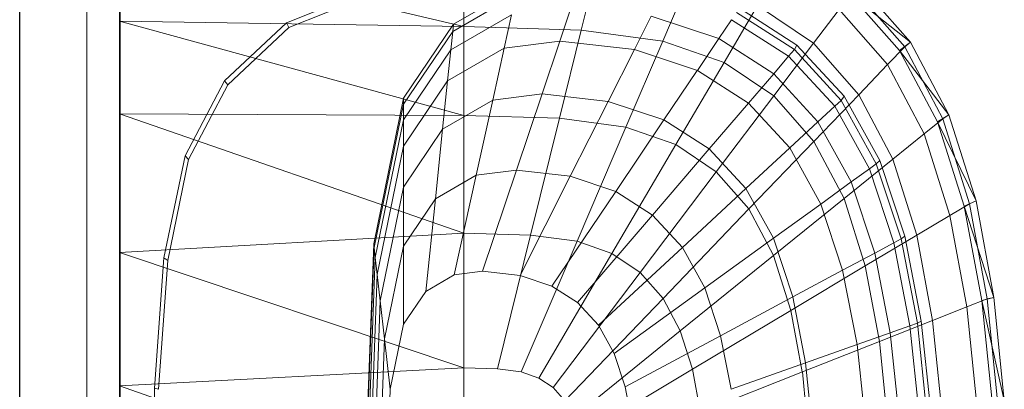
# Model space of a CAD drawing. Header units: metres. Extents: x 397.7 to 427.5, y 12.7 to 28.4.
# Tile 47 of 76: x 404.437 to 404.731, y 27.325 to 27.435. Entities that reach past the tile are written whole.
import ezdxf

# ---------------------------------------------------------------- set-up
doc = ezdxf.new("R2010")
doc.units = ezdxf.units.M
for name, color, linetype, lineweight in [('02_MOBILIARIO', 7, 'Continuous', 18), ('A-DETL-____-MBND', 7, 'Continuous', 18), ('A-GENM-____-OTLN', 7, 'Continuous', 18), ('A-WALL-____-MCUT', 7, 'Continuous', 25), ('A-WALL-____-OTLN', 7, 'Continuous', 25)]:
    doc.layers.add(name, color=color, linetype=linetype, lineweight=lineweight)

# ---------------------------------------------------------------- blocks, each defined once
blk = doc.blocks.new('Family - Rentamans P3-156316-06_TEL_P3')
at = {"layer": 'A-DETL-____-MBND', "color": 253, "true_color": 0xaaaaaa}
for p, q in [((0, 0.36146), (0, 0.00406)), ((0, 0.35008), (0, 0.32734)), ((0, 0.35008), (0.10273, 0.32574)), ((0.10273, 0.34405), (0.10273, 0.32574)), ((0.1422, 0.34287), (0.13772, 0.3247)), ((0.04977, 0.3269), (0.07816, 0.33823)), ((0.16971, 0.33917), (0.1621, 0.32141)), ((0.23596, 0.32112), (0.22069, 0.33849)), ((0.05051, 0.32548), (0.07861, 0.33669)), ((0.09941, 0.32432), (0.11825, 0.33522)), ((0.09963, 0.32643), (0.11875, 0.33749)), ((0.2327, 0.31866), (0.21762, 0.33569)), ((0.23596, 0.32112), (0.21762, 0.33569)), ((0.23426, 0.31971), (0.21918, 0.33686)), ((0.18036, 0.31508), (0.1903, 0.33203)), ((0.20704, 0.32079), (0.1903, 0.33203)), ((0.09884, 0.31884), (0.11696, 0.32931)), ((0.11696, 0.32931), (0.11476, 0.31932)), ((0.13135, 0.32141), (0.13476, 0.33156)), ((0.18406, 0.32998), (0.20135, 0.31889)), ((0.18466, 0.33146), (0.20212, 0.32026)), ((0.20704, 0.32079), (0.21467, 0.33089)), ((0.22917, 0.3144), (0.21467, 0.33089)), ((0, 0.32734), (0, 0.29972)), ((0.10273, 0.32574), (0, 0.32734)), ((0, 0.32734), (0.10273, 0.29924)), ((0.03136, 0.30959), (0.04977, 0.3269)), ((0.05051, 0.32548), (0.04977, 0.3269)), ((0.08473, 0.30435), (0.09963, 0.32643)), ((0.09941, 0.32432), (0.09963, 0.32643)), ((0.15363, 0.3189), (0.15867, 0.32886)), ((0.15867, 0.32886), (0.17881, 0.3222)), ((0.17881, 0.3222), (0.1826, 0.32782)), ((0.1826, 0.32782), (0.19963, 0.31689)), ((0.03228, 0.30834), (0.05051, 0.32548)), ((0.08473, 0.30256), (0.09941, 0.32432)), ((0.09941, 0.32432), (0.09884, 0.31884)), ((0.10273, 0.32574), (0.10273, 0.29924)), ((0.13772, 0.3247), (0.10273, 0.32574)), ((0.13772, 0.3247), (0.13123, 0.29839)), ((0.1621, 0.32141), (0.13772, 0.3247)), ((0.11476, 0.31932), (0.13135, 0.32141)), ((0.12606, 0.30567), (0.13135, 0.32141)), ((0.13135, 0.32141), (0.15363, 0.3189)), ((0.1621, 0.32141), (0.1511, 0.29571)), ((0.18036, 0.31508), (0.1621, 0.32141)), ((0.1724, 0.31269), (0.17881, 0.3222)), ((0.17881, 0.3222), (0.19518, 0.3117)), ((0.19519, 0.30512), (0.20704, 0.32079)), ((0.20135, 0.31889), (0.20212, 0.32026)), ((0.20212, 0.32026), (0.21621, 0.30495)), ((0.22054, 0.30543), (0.20704, 0.32079)), ((0.2327, 0.31866), (0.23596, 0.32112)), ((0.23426, 0.31971), (0.23596, 0.32112)), ((0.24746, 0.29938), (0.23596, 0.32112)), ((0.08473, 0.29792), (0.09884, 0.31884)), ((0.09788, 0.30955), (0.11476, 0.31932)), ((0.09884, 0.31884), (0.09788, 0.30955)), ((0.11476, 0.31932), (0.11135, 0.30381)), ((0.14581, 0.30344), (0.15363, 0.3189)), ((0.15363, 0.3189), (0.1724, 0.31269)), ((0.19963, 0.31689), (0.20135, 0.31889)), ((0.20135, 0.31889), (0.2153, 0.30374)), ((0.22917, 0.3144), (0.23426, 0.31971)), ((0.24405, 0.29737), (0.2327, 0.31866)), ((0.24746, 0.29938), (0.2327, 0.31866)), ((0.24562, 0.29825), (0.23426, 0.31971)), ((0.18036, 0.31508), (0.16597, 0.29056)), ((0.19519, 0.30512), (0.18036, 0.31508)), ((0.19518, 0.3117), (0.19963, 0.31689)), ((0.19963, 0.31689), (0.21338, 0.30196)), ((0.22054, 0.30543), (0.22917, 0.3144)), ((0.24008, 0.29377), (0.22917, 0.3144)), ((0.16244, 0.29794), (0.17239, 0.31269)), ((0.1724, 0.31269), (0.18765, 0.3029)), ((0.18765, 0.3029), (0.19518, 0.3117)), ((0.19518, 0.3117), (0.20839, 0.29735)), ((0.01958, 0.28716), (0.03136, 0.30959)), ((0.03228, 0.30834), (0.03136, 0.30959)), ((0.08473, 0.29006), (0.09788, 0.30955)), ((0.09788, 0.30955), (0.09638, 0.29516)), ((0.02062, 0.28613), (0.03228, 0.30834)), ((0.11135, 0.30381), (0.12606, 0.30567)), ((0.1184, 0.28289), (0.12606, 0.30567)), ((0.12606, 0.30567), (0.14581, 0.30344)), ((0.07584, 0.26096), (0.08473, 0.30435)), ((0.08473, 0.30256), (0.08473, 0.30435)), ((0.09638, 0.29516), (0.11135, 0.30381)), ((0.11135, 0.30381), (0.10642, 0.28138)), ((0.13449, 0.28107), (0.14581, 0.30344)), ((0.14581, 0.30344), (0.16244, 0.29794)), ((0.17596, 0.28926), (0.18765, 0.3029)), ((0.17806, 0.28244), (0.19519, 0.30512)), ((0.18765, 0.3029), (0.19996, 0.28953)), ((0.20717, 0.2915), (0.19519, 0.30512)), ((0.20717, 0.2915), (0.22054, 0.30542)), ((0.21338, 0.30196), (0.2153, 0.30374)), ((0.2153, 0.30374), (0.21621, 0.30495)), ((0.2153, 0.30374), (0.2258, 0.28478)), ((0.21621, 0.30495), (0.22681, 0.2858)), ((0.23071, 0.2862), (0.22054, 0.30543)), ((0, 0.29972), (0, 0.2583)), ((0.10273, 0.29924), (0, 0.29972)), ((0, 0.29972), (0.10273, 0.26415)), ((0.07598, 0.25981), (0.08473, 0.30256)), ((0.08473, 0.29792), (0.08473, 0.30256)), ((0.20839, 0.29735), (0.21338, 0.30196)), ((0.21338, 0.30196), (0.22372, 0.28328)), ((0.07631, 0.25683), (0.08473, 0.29792)), ((0.08473, 0.29792), (0.08473, 0.29006)), ((0.10273, 0.29924), (0.10273, 0.26415)), ((0.13123, 0.29839), (0.10273, 0.29924)), ((0.13123, 0.29839), (0.12265, 0.26356)), ((0.1511, 0.29571), (0.13123, 0.29839)), ((0.14804, 0.27659), (0.16244, 0.29794)), ((0.16244, 0.29794), (0.17596, 0.28926)), ((0.19996, 0.28953), (0.20839, 0.29735)), ((0.20839, 0.29735), (0.21834, 0.27939)), ((0.24008, 0.29377), (0.24562, 0.29825)), ((0.24405, 0.29737), (0.24746, 0.29938)), ((0.25202, 0.27221), (0.24405, 0.29737)), ((0.25554, 0.27371), (0.24405, 0.29737)), ((0.24562, 0.29825), (0.24746, 0.29938)), ((0.25359, 0.2729), (0.24562, 0.29825)), ((0.25554, 0.27371), (0.24746, 0.29938)), ((0.08473, 0.27788), (0.09638, 0.29516)), ((0.09638, 0.29516), (0.09423, 0.27433)), ((0.1511, 0.29571), (0.13653, 0.26169)), ((0.1511, 0.29571), (0.16597, 0.29056)), ((0.23071, 0.2862), (0.24008, 0.29377)), ((0.24775, 0.26941), (0.24008, 0.29377)), ((0.18781, 0.27134), (0.20717, 0.2915)), ((0.21618, 0.27446), (0.20717, 0.2915)), ((0.07689, 0.25177), (0.08473, 0.29006)), ((0.08473, 0.29006), (0.08473, 0.27788)), ((0.16597, 0.29056), (0.14692, 0.25809)), ((0.15906, 0.26952), (0.17596, 0.28926)), ((0.16597, 0.29056), (0.17805, 0.28244)), ((0.17596, 0.28926), (0.18688, 0.27741)), ((0.18688, 0.27741), (0.19996, 0.28953)), ((0.19996, 0.28953), (0.20923, 0.2728)), ((0.01327, 0.25673), (0.01958, 0.28716)), ((0.01437, 0.25599), (0.02062, 0.28613)), ((0.02062, 0.28613), (0.01958, 0.28716)), ((0.21618, 0.27446), (0.23071, 0.2862)), ((0.2258, 0.28478), (0.22681, 0.2858)), ((0.22681, 0.2858), (0.23426, 0.26319)), ((0.23785, 0.2635), (0.23071, 0.2862)), ((0.10642, 0.28138), (0.1184, 0.28289)), ((0.10826, 0.25273), (0.1184, 0.28289)), ((0.1184, 0.28289), (0.13449, 0.28107)), ((0.17805, 0.28244), (0.15537, 0.25241)), ((0.17805, 0.28244), (0.18781, 0.27134)), ((0.21834, 0.27939), (0.22372, 0.28328)), ((0.22372, 0.28328), (0.2258, 0.28478)), ((0.22372, 0.28328), (0.23099, 0.26122)), ((0.2258, 0.28478), (0.23317, 0.26239)), ((0.09423, 0.27433), (0.10642, 0.28138)), ((0.10642, 0.28138), (0.09989, 0.25167)), ((0.1195, 0.25146), (0.13449, 0.28107)), ((0.13449, 0.28107), (0.14804, 0.27659)), ((0.20923, 0.2728), (0.21834, 0.27939)), ((0.21834, 0.27939), (0.22533, 0.25818)), ((0.07778, 0.24394), (0.08473, 0.27788)), ((0.08473, 0.27788), (0.08473, 0.26025)), ((0.12897, 0.24833), (0.14804, 0.27659)), ((0.14804, 0.27659), (0.15906, 0.26952)), ((0.16795, 0.25986), (0.18688, 0.27741)), ((0.18688, 0.27741), (0.19509, 0.26258)), ((0.08473, 0.26025), (0.09423, 0.27433)), ((0.09423, 0.27433), (0.09137, 0.24674)), ((0.19515, 0.25746), (0.21618, 0.27446)), ((0.22251, 0.25433), (0.21618, 0.27446)), ((0.25202, 0.27221), (0.25554, 0.27371)), ((0.25359, 0.2729), (0.25554, 0.27371)), ((0.26089, 0.24493), (0.25554, 0.27371)), ((0.18781, 0.27134), (0.16218, 0.24466)), ((0.18781, 0.27134), (0.19515, 0.25746)), ((0.19509, 0.26258), (0.20923, 0.2728)), ((0.20923, 0.2728), (0.21574, 0.25304)), ((0.24775, 0.26941), (0.25359, 0.2729)), ((0.2573, 0.24402), (0.25202, 0.27221)), ((0.26089, 0.24493), (0.25202, 0.27221)), ((0.25887, 0.24449), (0.25359, 0.2729)), ((0.13667, 0.24339), (0.15906, 0.26952)), ((0.15906, 0.26952), (0.16795, 0.25986)), ((0.23785, 0.2635), (0.24775, 0.26941)), ((0.25282, 0.2421), (0.24775, 0.26941)), ((0.10273, 0.26415), (0, 0.2583)), ((0.10273, 0.26415), (0.10273, 0.22395)), ((0.12264, 0.26356), (0.10273, 0.26415)), ((0.12264, 0.26356), (0.11281, 0.22365)), ((0.11983, 0.2227), (0.13653, 0.26169)), ((0.12264, 0.26356), (0.13653, 0.26169)), ((0.13653, 0.26169), (0.14692, 0.25809)), ((0.17464, 0.24778), (0.19509, 0.26258)), ((0.19509, 0.26258), (0.20086, 0.24506)), ((0.22251, 0.25433), (0.23785, 0.2635)), ((0.23099, 0.26122), (0.23317, 0.26239)), ((0.23317, 0.26239), (0.23426, 0.26319)), ((0.23317, 0.26239), (0.23806, 0.23729)), ((0.23426, 0.26319), (0.23919, 0.23784)), ((0.24258, 0.23805), (0.23785, 0.2635)), ((0.07287, 0.18276), (0.07584, 0.26096)), ((0.07304, 0.18276), (0.07598, 0.25981)), ((0.07598, 0.25981), (0.07584, 0.26096)), ((0.07631, 0.25683), (0.07598, 0.25981)), ((0.07907, 0.2326), (0.08473, 0.26025)), ((0.08473, 0.26025), (0.08473, 0.23691)), ((0.14288, 0.23664), (0.16795, 0.25986)), ((0.16795, 0.25986), (0.17464, 0.24778)), ((0.22533, 0.25818), (0.23099, 0.26122)), ((0.23099, 0.26122), (0.2358, 0.23649)), ((0, 0.2583), (0, 0.2185)), ((0, 0.2583), (0.10273, 0.22395)), ((0.01046, 0.21786), (0.01327, 0.25673)), ((0.01159, 0.21751), (0.01437, 0.25599)), ((0.01437, 0.25599), (0.01327, 0.25673)), ((0.074, 0.19601), (0.07631, 0.25683)), ((0.07689, 0.25177), (0.07631, 0.25683)), ((0.14692, 0.25809), (0.12509, 0.22088)), ((0.14692, 0.25809), (0.15537, 0.25241)), ((0.19515, 0.25746), (0.16731, 0.23496)), ((0.19515, 0.25746), (0.20031, 0.24107)), ((0.21574, 0.25304), (0.22533, 0.25818)), ((0.22533, 0.25818), (0.22995, 0.23441)), ((0.09989, 0.25167), (0.10826, 0.25273)), ((0.10826, 0.25273), (0.1195, 0.25146)), ((0.20031, 0.24107), (0.22251, 0.25433)), ((0.20086, 0.24506), (0.21574, 0.25304)), ((0.21574, 0.25304), (0.22004, 0.23089)), ((0.2267, 0.23178), (0.22251, 0.25433)), ((0.07426, 0.18276), (0.07689, 0.25177)), ((0.07689, 0.25177), (0.07778, 0.24394)), ((0.09137, 0.24674), (0.09989, 0.25167)), ((0.1195, 0.25146), (0.12897, 0.24833)), ((0.15537, 0.25241), (0.12937, 0.21801)), ((0.15537, 0.25241), (0.16218, 0.24466)), ((0.12897, 0.24833), (0.13667, 0.24339)), ((0.14756, 0.2282), (0.17464, 0.24778)), ((0.17464, 0.24778), (0.17934, 0.23351)), ((0.07545, 0.18276), (0.07778, 0.24394)), ((0.07778, 0.24394), (0.07907, 0.2326)), ((0.08473, 0.23691), (0.09137, 0.24674)), ((0.16218, 0.24466), (0.13282, 0.21409)), ((0.16218, 0.24466), (0.16731, 0.23496)), ((0.17934, 0.23351), (0.20086, 0.24506)), ((0.20086, 0.24506), (0.20468, 0.22542)), ((0.25282, 0.2421), (0.25887, 0.24449)), ((0.2573, 0.24402), (0.26089, 0.24493)), ((0.26035, 0.21386), (0.2573, 0.24402)), ((0.26398, 0.21415), (0.2573, 0.24402)), ((0.25887, 0.24449), (0.26089, 0.24493)), ((0.26192, 0.2141), (0.25887, 0.24449)), ((0.26398, 0.21415), (0.26089, 0.24493)), ((0.13667, 0.24339), (0.14288, 0.23664)), ((0.20031, 0.24107), (0.17092, 0.2235)), ((0.20031, 0.24107), (0.20372, 0.22269)), ((0.24258, 0.23805), (0.25282, 0.2421)), ((0.25575, 0.21289), (0.25282, 0.2421)), ((0.2267, 0.23178), (0.24258, 0.23805)), ((0.24532, 0.21083), (0.24258, 0.23805)), ((0.08078, 0.21759), (0.08473, 0.23691)), ((0.14288, 0.23664), (0.14756, 0.2282)), ((0.22995, 0.23441), (0.2358, 0.23649)), ((0.2358, 0.23649), (0.23806, 0.2373)), ((0.2358, 0.23649), (0.23859, 0.21004)), ((0.23806, 0.23729), (0.23919, 0.23784)), ((0.23806, 0.23729), (0.24088, 0.21045)), ((0.23919, 0.23784), (0.24205, 0.21072)), ((0.07717, 0.18276), (0.07907, 0.2326)), ((0.08078, 0.21759), (0.07907, 0.2326)), ((0.16731, 0.23496), (0.13541, 0.20918)), ((0.15084, 0.21822), (0.17934, 0.23351)), ((0.16731, 0.23496), (0.17092, 0.2235)), ((0.17934, 0.23351), (0.18245, 0.21752)), ((0.22004, 0.23089), (0.22995, 0.23441)), ((0.22995, 0.23441), (0.23263, 0.20898)), ((0.20373, 0.22269), (0.2267, 0.23177)), ((0.20468, 0.22542), (0.22004, 0.23089)), ((0.22004, 0.23089), (0.22254, 0.20719)), ((0.22913, 0.20764), (0.2267, 0.23178)), ((0.14756, 0.2282), (0.15084, 0.21822)), ((0.10273, 0.22395), (0, 0.2185)), ((0.10273, 0.22395), (0.10273, 0.18276)), ((0.10273, 0.22395), (0.11281, 0.22365)), ((0.11281, 0.22365), (0.11983, 0.2227)), ((0.17092, 0.2235), (0.13724, 0.20338)), ((0.17092, 0.2235), (0.1733, 0.21066)), ((0.18245, 0.21752), (0.20468, 0.22542)), ((0.20468, 0.22542), (0.20689, 0.20442)), ((0.11983, 0.2227), (0.12509, 0.22088)), ((0.12509, 0.22088), (0.12937, 0.21801)), ((0.20373, 0.22269), (0.1733, 0.21066)), ((0.20373, 0.22269), (0.2057, 0.20303)), ((0, 0.2185), (0, 0.18276)), ((0, 0.2185), (0.10273, 0.18276)), ((0.00965, 0.18276), (0.01046, 0.21786)), ((0.01159, 0.21751), (0.01046, 0.21786)), ((0.07945, 0.18276), (0.08078, 0.21759)), ((0.12937, 0.21801), (0.13282, 0.21409)), ((0.15084, 0.21822), (0.15302, 0.20705))]:
    blk.add_line(p, q, dxfattribs=at)
blk = doc.blocks.new('Family - LONDR55-XX_ZZ-ARQ-CAA-M3D-Londres55-156494-06_TEL_P3')
at = {"layer": 'A-GENM-____-OTLN', "color": 253, "true_color": 0xaaaaaa}
for p, q in [((0.6, 0.03), (0, 0.03)), ((0.6, 0.03), (0, 0.03)), ((0.6, 0.01), (0, 0.01)), ((0, 0.01), (0.6, 0.01)), ((0, 0.01), (0.6, 0.01)), ((0, 0.01), (0.6, 0.01)), ((0, 0), (0.6, 0)), ((0.6, 0), (0, 0))]:
    blk.add_line(p, q, dxfattribs=at)
blk = doc.blocks.new('Family - Mirall P3-156495-06_TEL_P3')
blk.add_blockref('Family - LONDR55-XX_ZZ-ARQ-CAA-M3D-Londres55-156494-06_TEL_P3', (0, 0))
blk = doc.blocks.new('Family - Evans P3-156746-06_TEL_P3')
at = {"layer": 'A-WALL-____-MCUT', "color": 253, "true_color": 0xaaaaaa}
blk.add_line((0, 0), (4.54879, 0), dxfattribs=at)
at = {"layer": 'A-WALL-____-OTLN', "color": 253, "true_color": 0xaaaaaa}
blk.add_line((0, 0), (4.54879, 0), dxfattribs=at)
at = {"layer": 'A-WALL-____-OTLN', "color": 253, "lineweight": 18, "true_color": 0xaaaaaa}
blk.add_line((0, 0), (4.54879, 0), dxfattribs=at)
blk = doc.blocks.new('LONDR55-XX_ZZ-ARQ-CAA-M3D-Londres55_ifc-1-06_TEL_P3')
at = {"layer": '02_MOBILIARIO', "color": 253, "lineweight": 18, "true_color": 0xaaaaaa}
blk.add_blockref('Family - Rentamans P3-156316-06_TEL_P3', (404.46677, 27.10751), dxfattribs=at)
at = {"layer": 'A-GENM-____-OTLN', "color": 253, "lineweight": 18, "true_color": 0xaaaaaa, "rotation": 90}
blk.add_blockref('Family - Mirall P3-156495-06_TEL_P3', (404.46698, 26.99052), dxfattribs=at)
at = {"layer": 'A-WALL-____-OTLN', "color": 253, "lineweight": 18, "true_color": 0xaaaaaa, "rotation": 90}
blk.add_blockref('Family - Evans P3-156746-06_TEL_P3', (404.43698, 23.51946), dxfattribs=at)

msp = doc.modelspace()

# ---------------------------------------------------------------- block references
at = {"lineweight": 5}
msp.add_blockref('LONDR55-XX_ZZ-ARQ-CAA-M3D-Londres55_ifc-1-06_TEL_P3', (0, 0), dxfattribs=at)

doc.saveas('drawing.dxf')
